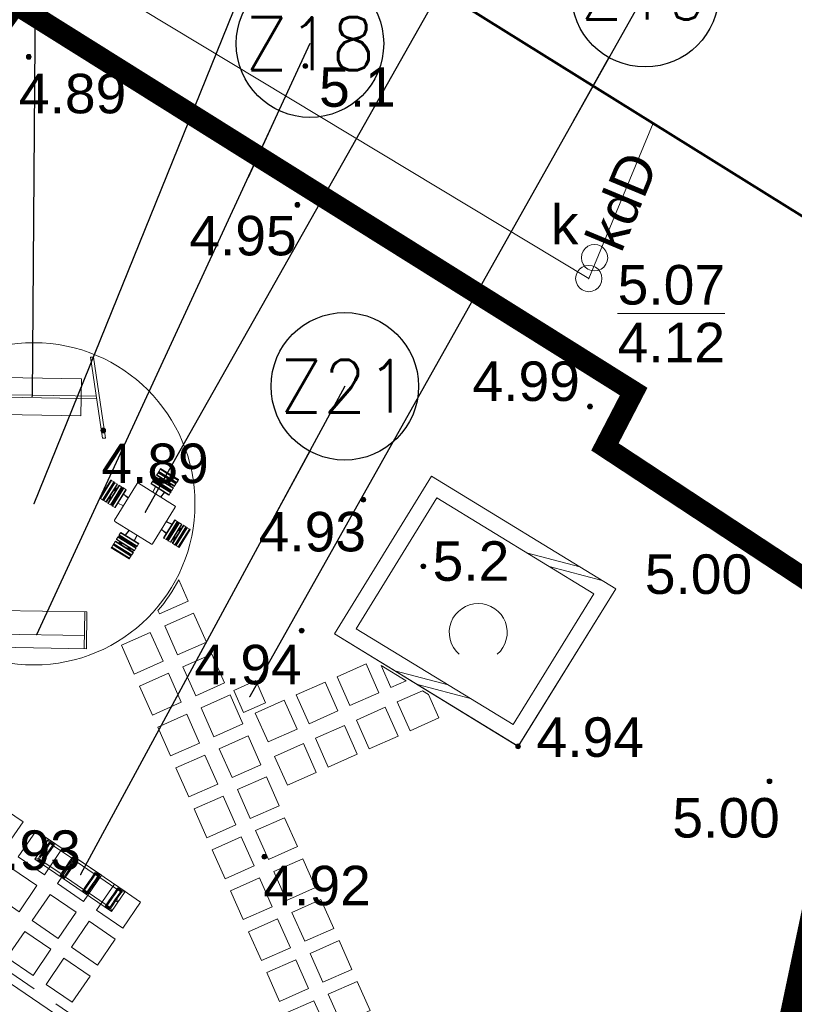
# Model space of a CAD drawing. Extents: x 5477758 to 5478338, y 5918296 to 5918502.
# Tile 49 of 138: x 5477928 to 5477942, y 5918365 to 5918384. Entities that reach past the tile are written whole.
import ezdxf
from ezdxf.enums import TextEntityAlignment as Align

# ---------------------------------------------------------------- set-up
doc = ezdxf.new("R2010")
doc.units = 0
doc.header["$PDSIZE"] = 0.75
doc.linetypes.add('budynki akt$0$DASHED', pattern=[19.05, 12.7, -6.35])
doc.linetypes.add('PRZER2-1', pattern=[3, 2, -1])
doc.layers.get('0').update_dxf_attribs({"linetype": 'CONTINUOUS', "lineweight": 13})
for name, color, linetype, lineweight in [('0_podziały zieleni średniowysokiej i nasadzeń niskich', 7, 'CONTINUOUS', 0), ('0_PROJEKTOWANE ZABAWKI', 7, 'CONTINUOUS', 0), ('0_PŁYTA CHODNIKOWA_BETONOWA', 7, 'CONTINUOUS', 0), ('0_WSPÓŁRZĘDNE_ODNOŚNIKI', 6, 'CONTINUOUS', 15), ('A_GRANICA OPRACOWANIA', 7, 'CONTINUOUS', 0), ('GESBZO', 7, 'CONTINUOUS', 50), ('GSSDSO', 7, 'CONTINUOUS', 18), ('GSSKOD', 7, 'PRZER2-1', 18), ('GULKPR', 36, 'CONTINUOUS', 18), ('GULKPR_O', 36, 'CONTINUOUS', 18), ('GUPIWZ', 7, 'CONTINUOUS', 18), ('GUPIWZ_O', 7, 'CONTINUOUS', 18), ('GUPKSD', 36, 'CONTINUOUS', 18), ('GUPPRZ', 7, 'CONTINUOUS', 18), ('GUPPRZ_O', 7, 'CONTINUOUS', 18), ('OT_Rzedna', 7, 'CONTINUOUS', 18), ('pomiar', 7, 'CONTINUOUS', 18), ('Visible (ISO)', 7, 'CONTINUOUS', 35), ('wysokosci', 7, 'CONTINUOUS', 18)]:
    doc.layers.add(name, color=color, linetype=linetype, lineweight=lineweight)
doc.styles.add('GEO-INFO', font='arial.ttf')
doc.styles.add('pktkecm$0$Punkty', font='simplex.shx', dxfattribs={"width": 0.8, "oblique": 10, "height": 1})
doc.styles.add('pktkecm$0$STANDARD', font='romans')
doc.dimstyles.new('pktkecm$0$ODNOŚNIKI', dxfattribs={"dimtxt": 17.5, "dimasz": 6, "dimexe": 7, "dimexo": 7, "dimgap": 7, "dimtad": 1, "dimtoh": 1, "dimdec": 0, "dimzin": 0, "dimdsep": 46, "dimtxsty": 'pktkecm$0$STANDARD', "dimblk": 'pktkecm$0$_Dot', "dimcen": 8, "dimdle": 7, "dimclrt": 2, "dimadec": 0, "dimazin": 0, "dimtfac": 1, "dimtdec": 0, "dimtofl": 0, "dimtmove": 0, "dimatfit": 3, "dimldrblk": 'pktkecm$0$_DotBlank', "dimfxl": 0, "dimtolj": 1, "dimtzin": 0, "dimarcsym": 0})

# ---------------------------------------------------------------- blocks, each defined once
blk = doc.blocks.new('ODTN_2')
at = {"color": 0}
for points in [[(-1.5, -0.5), (0.5, 0.5)], [(-0.5, -0.5), (1.5, 0.5)]]:
    blk.add_lwpolyline(points, dxfattribs=at)
blk = doc.blocks.new('POINT')
at = {"color": 0}
blk.add_point((0, 0), dxfattribs=at)
blk = doc.blocks.new('OTRN')
at = {"linetype": 'Continuous', "lineweight": 13}
blk.add_hatch(color=0, dxfattribs=at).paths.add_polyline_path([(0, -0.091, 1), (0, 0.091, 1)])
at = {"color": 0, "linetype": 'Continuous', "lineweight": 13}
blk.add_circle((0, 0), 0.0906, dxfattribs=at)
blk = doc.blocks.new('OTZK_1')
at = {"color": 0, "linetype": 'Continuous', "lineweight": 18}
blk.add_arc((0, 0), 1.1, 311.1859, 228.8141, dxfattribs=at)
blk = doc.blocks.new('OKRAG_PELNY')
at = {"color": 0}
blk.add_lwpolyline([(0, 0.5), (0.12941, 0.482963), (0.25, 0.433013), (0.353553, 0.353553), (0.433013, 0.25), (0.482963, 0.12941), (0.5, 0), (0.482963, -0.12941), (0.433013, -0.25), (0.353553, -0.353553), (0.25, -0.433013), (0.12941, -0.482963), (0, -0.5), (-0.12941, -0.482963), (-0.25, -0.433013), (-0.353553, -0.353553), (-0.433013, -0.25), (-0.482963, -0.12941), (-0.5, 0), (-0.482963, 0.12941), (-0.433013, 0.25), (-0.353553, 0.353553), (-0.25, 0.433013), (-0.12941, 0.482963)], close=True, dxfattribs=at)
blk = doc.blocks.new('Płytka betonowa')
for points in [[(5469701.546, 5921608.104), (5469702.146, 5921608.104), (5469702.146, 5921607.504), (5469701.546, 5921607.504), (5469701.546, 5921608.104)], [(5469702.446, 5921608.104), (5469703.046, 5921608.104), (5469703.046, 5921607.504), (5469702.446, 5921607.504), (5469702.446, 5921608.104)]]:
    blk.add_lwpolyline(points)
blk = doc.blocks.new('zw$2B2E')
at = {"layer": 'Visible (ISO)', "lineweight": 9}
for p, q in [((144, -0.9), (144, -1.6)), ((184, -0.9), (144, -0.9)), ((144, -1.6), (144, -2.7)), ((184, -1.6), (144, -1.6)), ((144, -2.7), (184, -2.7)), ((144, -2.7), (144, -7.4)), ((184, -7.4), (144, -7.4)), ((144, -7.4), (144, -8.3)), ((144, -8.3), (184, -8.3)), ((144, -9.2), (144, -10.2)), ((184, -9.2), (144, -9.2)), ((144, -10.2), (184, -10.2)), ((144, -10.2), (144, -15)), ((184, -15), (144, -15)), ((144, -15), (144, -16)), ((144, -16), (184, -16)), ((150.7, -9.2), (150.6, -8.3)), ((151.8, -19.2), (151.5, -16)), ((153, -8.8), (153, -8.3)), ((153, -8.8), (153, -9)), ((153, -9.2), (153, -9)), ((153, -19.2), (153, -16)), ((157, -8.3), (157, -8.8)), ((157, -9), (157, -8.8)), ((157, -9), (157, -9.2)), ((157, -16), (157, -19.2)), ((171, -8.8), (171, -8.3)), ((171, -8.8), (171, -9)), ((171, -9.2), (171, -9)), ((171, -19.2), (171, -16)), ((175, -8.3), (175, -8.8)), ((175, -9), (175, -8.8)), ((175, -9), (175, -9.2)), ((175, -16), (175, -19.2)), ((176.6, -16), (176.2, -19.2)), ((177.3, -9.2), (177.4, -8.3)), ((184, -1.6), (184, -0.9)), ((184, -2.7), (184, -1.6)), ((184, -7.4), (184, -2.7)), ((184, -8.3), (184, -7.4)), ((184, -10.2), (184, -9.2)), ((184, -15), (184, -10.2)), ((184, -16), (184, -15)), ((144, -19.2), (144, -20.2)), ((184, -19.2), (144, -19.2)), ((144, -20.2), (184, -20.2)), ((144, -20.2), (144, -25)), ((184, -25), (144, -25)), ((144, -25), (144, -26)), ((144, -26), (184, -26)), ((144, -28), (184, -28)), ((144, -28), (144, -28.7)), ((144, -28.7), (144, -29.8)), ((184, -28.7), (144, -28.7)), ((144, -29.8), (144, -34.5)), ((144, -29.8), (184, -29.8)), ((184, -34.5), (144, -34.5)), ((144, -34.5), (144, -35.4)), ((144, -35.4), (184, -35.4)), ((152.7, -26.8), (152.6, -26)), ((153, -27.2), (152.7, -26.8)), ((152.7, -26.8), (152.8, -28)), ((153, -26.7), (153, -26)), ((153, -27.1), (153, -26.7)), ((153, -28), (153, -27.1)), ((153.6, -35.4), (154.9, -47.1)), ((155.4, -47.1), (154.1, -35.4)), ((157, -26), (157, -26.7)), ((157, -26.7), (157, -27.1)), ((157, -27.1), (157, -28)), ((171, -27.3), (157, -27.3)), ((171, -26.7), (171, -26)), ((171, -27.1), (171, -26.7)), ((171, -28), (171, -27.1)), ((173.9, -35.4), (172.6, -47.1)), ((173.1, -47.1), (174.4, -35.4)), ((175, -26), (175, -26.7)), ((175, -26.7), (175, -27.1)), ((175.4, -26.8), (175, -27.2)), ((175, -27.1), (175, -28)), ((175.2, -28), (175.4, -26.8)), ((175.4, -26.8), (175.5, -26)), ((184, -20.2), (184, -19.2)), ((184, -25), (184, -20.2)), ((184, -26), (184, -25)), ((184, -28.7), (184, -28)), ((184, -29.8), (184, -28.7)), ((184, -34.5), (184, -29.8)), ((184, -35.4), (184, -34.5)), ((121.5, -48.6), (121.5, -130.6)), ((205, -47.1), (123, -47.1)), ((206.5, -130.6), (206.5, -48.6)), ((76, -69.6), (75.3, -69.6)), ((75.3, -69.6), (75.3, -109.6)), ((77.1, -69.6), (76, -69.6)), ((76, -69.6), (76, -109.6)), ((77.1, -109.6), (77.1, -69.6)), ((81.9, -69.6), (77.1, -69.6)), ((81.9, -69.6), (81.9, -109.6)), ((82.7, -69.6), (81.9, -69.6)), ((82.7, -109.6), (82.7, -69.6)), ((84.6, -69.6), (83.6, -69.6)), ((83.6, -69.6), (83.6, -109.6)), ((84.6, -109.6), (84.6, -69.6)), ((89.4, -69.6), (84.6, -69.6)), ((89.4, -69.6), (89.4, -109.6)), ((90.4, -69.6), (89.4, -69.6)), ((90.4, -109.6), (90.4, -69.6)), ((94.6, -69.6), (93.6, -69.6)), ((93.6, -69.6), (93.6, -109.6)), ((94.6, -109.6), (94.6, -69.6)), ((99.4, -69.6), (94.6, -69.6)), ((99.4, -69.6), (99.4, -109.6)), ((100.4, -69.6), (99.4, -69.6)), ((100.4, -109.6), (100.4, -69.6)), ((103.1, -69.6), (102.4, -69.6)), ((102.4, -109.6), (102.4, -69.6)), ((104.2, -69.6), (103.1, -69.6)), ((103.1, -69.6), (103.1, -109.6)), ((108.9, -69.6), (104.2, -69.6)), ((104.2, -109.6), (104.2, -69.6)), ((109.8, -69.6), (108.9, -69.6)), ((108.9, -69.6), (108.9, -109.6)), ((109.8, -109.6), (109.8, -69.6)), ((219.1, -69.6), (218.2, -69.6)), ((218.2, -69.6), (218.2, -109.6)), ((219.1, -109.6), (219.1, -69.6)), ((223.8, -69.6), (219.1, -69.6)), ((223.8, -69.6), (223.8, -109.6)), ((224.9, -69.6), (223.8, -69.6)), ((225.6, -69.6), (224.9, -69.6)), ((224.9, -109.6), (224.9, -69.6)), ((225.6, -69.6), (225.6, -109.6)), ((228.6, -69.6), (227.6, -69.6)), ((227.6, -69.6), (227.6, -109.6)), ((233.4, -69.6), (228.6, -69.6)), ((228.6, -109.6), (228.6, -69.6)), ((234.4, -69.6), (233.4, -69.6)), ((233.4, -69.6), (233.4, -109.6)), ((234.4, -109.6), (234.4, -69.6)), ((238.6, -69.6), (237.6, -69.6)), ((237.6, -69.6), (237.6, -109.6)), ((243.4, -69.6), (238.6, -69.6)), ((238.6, -109.6), (238.6, -69.6)), ((244.4, -69.6), (243.4, -69.6)), ((243.4, -69.6), (243.4, -109.6)), ((244.4, -109.6), (244.4, -69.6)), ((246.2, -69.6), (245.3, -69.6)), ((245.3, -69.6), (245.3, -109.6)), ((250.9, -69.6), (246.2, -69.6)), ((246.2, -109.6), (246.2, -69.6)), ((252, -69.6), (250.9, -69.6)), ((250.9, -69.6), (250.9, -109.6)), ((252, -109.6), (252, -69.6)), ((252.7, -69.6), (252, -69.6)), ((252.7, -109.6), (252.7, -69.6)), ((83.6, -76.3), (82.7, -76.2)), ((82.7, -78.6), (83.2, -78.6)), ((83.2, -82.6), (82.7, -82.6)), ((83.4, -78.6), (83.2, -78.6)), ((83.2, -82.6), (83.4, -82.6)), ((83.4, -78.6), (83.6, -78.6)), ((83.6, -82.6), (83.4, -82.6)), ((90.4, -77), (93.6, -77.4)), ((90.4, -78.6), (93.6, -78.6)), ((93.6, -82.6), (90.4, -82.6)), ((101.3, -78.2), (100.4, -78.1)), ((100.4, -78.6), (101.1, -78.6)), ((101.1, -82.6), (100.4, -82.6)), ((101.1, -78.6), (101.5, -78.6)), ((101.5, -82.6), (101.1, -82.6)), ((102.4, -78.4), (101.3, -78.2)), ((101.3, -78.2), (101.6, -78.6)), ((101.5, -78.6), (102.4, -78.6)), ((102.4, -82.6), (101.5, -82.6)), ((101.8, -82.6), (101.8, -96.6)), ((121.5, -80.5), (109.8, -79.2)), ((109.8, -79.7), (121.5, -81)), ((218.2, -79.2), (206.5, -80.5)), ((206.5, -81), (218.2, -79.7)), ((226.8, -78.2), (225.6, -78.4)), ((225.6, -78.6), (226.6, -78.6)), ((226.6, -82.6), (225.6, -82.6)), ((226.3, -96.6), (226.3, -82.6)), ((226.4, -78.6), (226.8, -78.2)), ((226.6, -78.6), (226.9, -78.6)), ((226.9, -82.6), (226.6, -82.6)), ((226.8, -78.2), (227.6, -78.1)), ((226.9, -78.6), (227.6, -78.6)), ((227.6, -82.6), (226.9, -82.6)), ((234.4, -77.4), (237.6, -77)), ((234.4, -78.6), (237.6, -78.6)), ((237.6, -82.6), (234.4, -82.6)), ((244.4, -76.3), (245.3, -76.2)), ((244.4, -78.6), (244.6, -78.6)), ((244.6, -82.6), (244.4, -82.6)), ((244.8, -78.6), (244.6, -78.6)), ((244.6, -82.6), (244.8, -82.6)), ((244.8, -78.6), (245.3, -78.6)), ((245.3, -82.6), (244.8, -82.6)), ((75.3, -109.6), (76, -109.6)), ((76, -109.6), (77.1, -109.6)), ((77.1, -109.6), (81.9, -109.6)), ((81.9, -109.6), (82.7, -109.6)), ((82.7, -96.6), (83.2, -96.6)), ((83.2, -100.6), (82.7, -100.6)), ((83.6, -102.9), (82.7, -103)), ((83.4, -96.6), (83.2, -96.6)), ((83.2, -100.6), (83.4, -100.6)), ((83.4, -96.6), (83.6, -96.6)), ((83.6, -100.6), (83.4, -100.6)), ((83.6, -109.6), (84.6, -109.6)), ((84.6, -109.6), (89.4, -109.6)), ((89.4, -109.6), (90.4, -109.6)), ((90.4, -96.6), (93.6, -96.6)), ((93.6, -100.6), (90.4, -100.6)), ((93.6, -101.8), (90.4, -102.1)), ((93.6, -109.6), (94.6, -109.6)), ((94.6, -109.6), (99.4, -109.6)), ((99.4, -109.6), (100.4, -109.6)), ((100.4, -96.6), (101.1, -96.6)), ((101.1, -100.6), (100.4, -100.6)), ((101.3, -100.9), (100.4, -101)), ((101.1, -96.6), (101.5, -96.6)), ((101.5, -100.6), (101.1, -100.6)), ((101.6, -100.6), (101.3, -100.9)), ((101.3, -100.9), (102.4, -100.8)), ((101.5, -96.6), (102.4, -96.6)), ((102.4, -100.6), (101.5, -100.6)), ((102.4, -109.6), (103.1, -109.6)), ((103.1, -109.6), (104.2, -109.6)), ((104.2, -109.6), (108.9, -109.6)), ((108.9, -109.6), (109.8, -109.6)), ((121.5, -98.2), (109.8, -99.5)), ((109.8, -100), (121.5, -98.7)), ((218.2, -99.5), (206.5, -98.2)), ((206.5, -98.7), (218.2, -100)), ((218.2, -109.6), (219.1, -109.6)), ((219.1, -109.6), (223.8, -109.6)), ((223.8, -109.6), (224.9, -109.6)), ((224.9, -109.6), (225.6, -109.6)), ((225.6, -96.6), (226.6, -96.6)), ((226.6, -100.6), (225.6, -100.6)), ((225.6, -100.8), (226.8, -100.9)), ((226.8, -100.9), (226.4, -100.6)), ((226.6, -96.6), (226.9, -96.6)), ((226.9, -100.6), (226.6, -100.6)), ((226.8, -100.9), (227.6, -101)), ((226.9, -96.6), (227.6, -96.6)), ((227.6, -100.6), (226.9, -100.6)), ((227.6, -109.6), (228.6, -109.6)), ((228.6, -109.6), (233.4, -109.6)), ((233.4, -109.6), (234.4, -109.6)), ((234.4, -96.6), (237.6, -96.6)), ((237.6, -100.6), (234.4, -100.6)), ((237.6, -102.1), (234.4, -101.8)), ((237.6, -109.6), (238.6, -109.6)), ((238.6, -109.6), (243.4, -109.6)), ((243.4, -109.6), (244.4, -109.6)), ((244.4, -96.6), (244.6, -96.6)), ((244.6, -100.6), (244.4, -100.6)), ((244.4, -102.9), (245.3, -103)), ((244.8, -96.6), (244.6, -96.6)), ((244.6, -100.6), (244.8, -100.6)), ((244.8, -96.6), (245.3, -96.6)), ((245.3, -100.6), (244.8, -100.6)), ((245.3, -109.6), (246.2, -109.6)), ((246.2, -109.6), (250.9, -109.6)), ((250.9, -109.6), (252, -109.6)), ((252, -109.6), (252.7, -109.6)), ((123, -132.1), (205, -132.1)), ((144, -143.8), (144, -144.7)), ((184, -143.8), (144, -143.8)), ((144, -144.7), (184, -144.7)), ((144, -144.7), (144, -149.4)), ((184, -149.4), (144, -149.4)), ((144, -149.4), (144, -150.5)), ((154.9, -132.1), (153.6, -143.8)), ((154.1, -143.8), (155.4, -132.1)), ((172.6, -132.1), (173.9, -143.8)), ((174.4, -143.8), (173.1, -132.1)), ((184, -144.7), (184, -143.8)), ((184, -149.4), (184, -144.7)), ((184, -150.5), (184, -149.4)), ((144, -150.5), (144, -151.2)), ((144, -150.5), (184, -150.5)), ((184, -151.2), (144, -151.2)), ((144, -153.2), (144, -154.2)), ((184, -153.2), (144, -153.2)), ((144, -154.2), (144, -159)), ((144, -154.2), (184, -154.2)), ((184, -159), (144, -159)), ((144, -159), (144, -160)), ((144, -160), (184, -160)), ((144, -163.2), (144, -164.2)), ((184, -163.2), (144, -163.2)), ((144, -164.2), (144, -169)), ((144, -164.2), (184, -164.2)), ((151.5, -163.2), (151.8, -160)), ((152.7, -152.3), (152.6, -153.2)), ((152.8, -151.2), (152.7, -152.3)), ((152.7, -152.3), (153, -152)), ((153, -152.1), (153, -151.2)), ((153, -152.5), (153, -152.1)), ((153, -153.2), (153, -152.5)), ((153, -163.2), (153, -160)), ((157, -151.2), (157, -152.1)), ((157, -151.8), (171, -151.8)), ((157, -152.1), (157, -152.5)), ((157, -152.5), (157, -153.2)), ((157, -160), (157, -163.2)), ((171, -152.1), (171, -151.2)), ((171, -152.5), (171, -152.1)), ((171, -153.2), (171, -152.5)), ((171, -163.2), (171, -160)), ((175, -151.2), (175, -152.1)), ((175, -152), (175.4, -152.3)), ((175, -152.1), (175, -152.5)), ((175, -152.5), (175, -153.2)), ((175, -160), (175, -163.2)), ((175.4, -152.3), (175.2, -151.2)), ((175.4, -152.3), (175.5, -153.2)), ((176.2, -160), (176.6, -163.2)), ((184, -151.2), (184, -150.5)), ((184, -154.2), (184, -153.2)), ((184, -159), (184, -154.2)), ((184, -160), (184, -159)), ((184, -164.2), (184, -163.2)), ((184, -169), (184, -164.2)), ((184, -169), (144, -169)), ((144, -169), (144, -170)), ((144, -170), (184, -170)), ((144, -170.9), (144, -171.7)), ((184, -170.9), (144, -170.9)), ((144, -171.7), (144, -176.5)), ((144, -171.7), (184, -171.7)), ((184, -176.5), (144, -176.5)), ((144, -176.5), (144, -177.6)), ((144, -177.6), (184, -177.6)), ((144, -177.6), (144, -178.3)), ((144, -178.3), (184, -178.3)), ((150.7, -170), (150.6, -170.9)), ((153, -170.2), (153, -170)), ((153, -170.2), (153, -170.4)), ((153, -170.9), (153, -170.4)), ((157, -170), (157, -170.2)), ((157, -170.4), (157, -170.2)), ((157, -170.4), (157, -170.9)), ((171, -170.2), (171, -170)), ((171, -170.2), (171, -170.4)), ((171, -170.9), (171, -170.4)), ((175, -170), (175, -170.2)), ((175, -170.4), (175, -170.2)), ((175, -170.4), (175, -170.9)), ((177.3, -170), (177.4, -170.9)), ((184, -170), (184, -169)), ((184, -171.7), (184, -170.9)), ((184, -176.5), (184, -171.7)), ((184, -177.6), (184, -176.5)), ((184, -178.3), (184, -177.6))]:
    blk.add_line(p, q, dxfattribs=at)
for centre in [(155, -17.3), (173, -17.3), (91.8, -80.6), (236.3, -80.6), (91.8, -98.6), (236.3, -98.6), (155, -161.8), (173, -161.8)]:
    blk.add_circle(centre, 1, dxfattribs=at)
for centre, radius, start, end in [((155, -17.3), 0.85, 120, 180), ((155, -17.3), 0.85, 180, 240), ((155, -17.3), 0.85, 60, 120), ((155, -17.3), 0.85, 240, 300), ((155, -17.3), 0.85, 0, 60), ((155, -17.3), 0.85, 300, 0), ((173, -17.3), 0.85, 120, 180), ((173, -17.3), 0.85, 180, 240), ((173, -17.3), 0.85, 60, 120), ((173, -17.3), 0.85, 240, 300), ((173, -17.3), 0.85, 0, 60), ((173, -17.3), 0.85, 300, 0), ((123, -48.6), 1.5, 90, 180), ((205, -48.6), 1.5, 0, 90), ((91.8, -80.6), 0.85, 150, 210), ((91.8, -80.6), 0.85, 90, 150), ((91.8, -80.6), 0.85, 210, 270), ((91.8, -80.6), 0.85, 30, 90), ((91.8, -80.6), 0.85, 270, 330), ((91.8, -80.6), 0.85, 330, 30), ((236.3, -80.6), 0.85, 150, 210), ((236.3, -80.6), 0.85, 90, 150), ((236.3, -80.6), 0.85, 210, 270), ((236.3, -80.6), 0.85, 30, 90), ((236.3, -80.6), 0.85, 270, 330), ((236.3, -80.6), 0.85, 330, 30), ((91.8, -98.6), 0.85, 150, 210), ((91.8, -98.6), 0.85, 90, 150), ((91.8, -98.6), 0.85, 210, 270), ((91.8, -98.6), 0.85, 30, 90), ((91.8, -98.6), 0.85, 270, 330), ((91.8, -98.6), 0.85, 330, 30), ((236.3, -98.6), 0.85, 150, 210), ((236.3, -98.6), 0.85, 90, 150), ((236.3, -98.6), 0.85, 210, 270), ((236.3, -98.6), 0.85, 30, 90), ((236.3, -98.6), 0.85, 270, 330), ((236.3, -98.6), 0.85, 330, 30), ((123, -130.6), 1.5, 180, 270), ((205, -130.6), 1.5, 270, 0), ((155, -161.8), 0.85, 120, 180), ((155, -161.8), 0.85, 180, 240), ((155, -161.8), 0.85, 60, 120), ((155, -161.8), 0.85, 240, 300), ((155, -161.8), 0.85, 0, 60), ((155, -161.8), 0.85, 300, 0), ((173, -161.8), 0.85, 120, 180), ((173, -161.8), 0.85, 180, 240), ((173, -161.8), 0.85, 60, 120), ((173, -161.8), 0.85, 240, 300), ((173, -161.8), 0.85, 0, 60), ((173, -161.8), 0.85, 300, 0)]:
    blk.add_arc(centre, radius, start, end, dxfattribs=at)
for points in [[(154.2, -16.8), (154.4, -16.7), (154.6, -16.6)], [(154.2, -17.3), (154.2, -17.1), (154.2, -16.8)], [(154.2, -17.8), (154.2, -17.6), (154.2, -17.3)], [(154.6, -18.1), (154.4, -18), (154.2, -17.8)], [(154.6, -16.6), (154.8, -16.5), (155, -16.4)], [(155, -18.3), (154.8, -18.2), (154.6, -18.1)], [(155, -16.4), (155.2, -16.5), (155.4, -16.6)], [(155.4, -18.1), (155.2, -18.2), (155, -18.3)], [(155.4, -16.6), (155.6, -16.7), (155.9, -16.8)], [(155.9, -17.8), (155.6, -18), (155.4, -18.1)], [(155.9, -16.8), (155.9, -17.1), (155.9, -17.3)], [(155.9, -17.3), (155.9, -17.6), (155.9, -17.8)], [(172.2, -16.8), (172.4, -16.7), (172.6, -16.6)], [(172.2, -17.3), (172.2, -17.1), (172.2, -16.8)], [(172.2, -17.8), (172.2, -17.6), (172.2, -17.3)], [(172.6, -18.1), (172.4, -18), (172.2, -17.8)], [(172.6, -16.6), (172.8, -16.5), (173, -16.4)], [(173, -18.3), (172.8, -18.2), (172.6, -18.1)], [(173, -16.4), (173.2, -16.5), (173.4, -16.6)], [(173.4, -18.1), (173.2, -18.2), (173, -18.3)], [(173.4, -16.6), (173.6, -16.7), (173.9, -16.8)], [(173.9, -17.8), (173.6, -18), (173.4, -18.1)], [(173.9, -16.8), (173.9, -17.1), (173.9, -17.3)], [(173.9, -17.3), (173.9, -17.6), (173.9, -17.8)], [(90.8, -80.6), (90.9, -80.4), (91, -80.2)], [(91, -81), (90.9, -80.8), (90.8, -80.6)], [(91, -80.2), (91.1, -80), (91.3, -79.7)], [(91.3, -81.4), (91.1, -81.2), (91, -81)], [(91.3, -79.7), (91.5, -79.7), (91.8, -79.7)], [(91.8, -81.4), (91.5, -81.4), (91.3, -81.4)], [(91.8, -79.7), (92, -79.7), (92.3, -79.7)], [(92.3, -81.4), (92, -81.4), (91.8, -81.4)], [(92.3, -79.7), (92.4, -80), (92.5, -80.2)], [(92.5, -81), (92.4, -81.2), (92.3, -81.4)], [(92.5, -80.2), (92.6, -80.4), (92.7, -80.6)], [(92.7, -80.6), (92.6, -80.8), (92.5, -81)], [(235.3, -80.6), (235.4, -80.4), (235.5, -80.2)], [(235.5, -81), (235.4, -80.8), (235.3, -80.6)], [(235.5, -80.2), (235.6, -80), (235.8, -79.7)], [(235.8, -81.4), (235.6, -81.2), (235.5, -81)], [(235.8, -79.7), (236, -79.7), (236.3, -79.7)], [(236.3, -81.4), (236, -81.4), (235.8, -81.4)], [(236.3, -79.7), (236.5, -79.7), (236.8, -79.7)], [(236.8, -81.4), (236.5, -81.4), (236.3, -81.4)], [(236.8, -79.7), (236.9, -80), (237, -80.2)], [(237, -81), (236.9, -81.2), (236.8, -81.4)], [(237, -80.2), (237.1, -80.4), (237.2, -80.6)], [(237.2, -80.6), (237.1, -80.8), (237, -81)], [(90.8, -98.6), (90.9, -98.4), (91, -98.2)], [(91, -99), (90.9, -98.8), (90.8, -98.6)], [(91, -98.2), (91.1, -98), (91.3, -97.7)], [(91.3, -99.4), (91.1, -99.2), (91, -99)], [(91.3, -97.7), (91.5, -97.7), (91.8, -97.7)], [(91.8, -99.4), (91.5, -99.4), (91.3, -99.4)], [(91.8, -97.7), (92, -97.7), (92.3, -97.7)], [(92.3, -99.4), (92, -99.4), (91.8, -99.4)], [(92.3, -97.7), (92.4, -98), (92.5, -98.2)], [(92.5, -99), (92.4, -99.2), (92.3, -99.4)], [(92.5, -98.2), (92.6, -98.4), (92.7, -98.6)], [(92.7, -98.6), (92.6, -98.8), (92.5, -99)], [(235.3, -98.6), (235.4, -98.4), (235.5, -98.2)], [(235.5, -99), (235.4, -98.8), (235.3, -98.6)], [(235.5, -98.2), (235.6, -98), (235.8, -97.7)], [(235.8, -99.4), (235.6, -99.2), (235.5, -99)], [(235.8, -97.7), (236, -97.7), (236.3, -97.7)], [(236.3, -99.4), (236, -99.4), (235.8, -99.4)], [(236.3, -97.7), (236.5, -97.7), (236.8, -97.7)], [(236.8, -99.4), (236.5, -99.4), (236.3, -99.4)], [(236.8, -97.7), (236.9, -98), (237, -98.2)], [(237, -99), (236.9, -99.2), (236.8, -99.4)], [(237, -98.2), (237.1, -98.4), (237.2, -98.6)], [(237.2, -98.6), (237.1, -98.8), (237, -99)], [(154.2, -161.3), (154.4, -161.2), (154.6, -161.1)], [(154.2, -161.8), (154.2, -161.6), (154.2, -161.3)], [(154.2, -162.3), (154.2, -162.1), (154.2, -161.8)], [(154.6, -162.6), (154.4, -162.5), (154.2, -162.3)], [(154.6, -161.1), (154.8, -161), (155, -160.9)], [(155, -162.8), (154.8, -162.7), (154.6, -162.6)], [(155, -160.9), (155.2, -161), (155.4, -161.1)], [(155.4, -162.6), (155.2, -162.7), (155, -162.8)], [(155.4, -161.1), (155.6, -161.2), (155.9, -161.3)], [(155.9, -162.3), (155.6, -162.5), (155.4, -162.6)], [(155.9, -161.3), (155.9, -161.6), (155.9, -161.8)], [(155.9, -161.8), (155.9, -162.1), (155.9, -162.3)], [(172.2, -161.3), (172.4, -161.2), (172.6, -161.1)], [(172.2, -161.8), (172.2, -161.6), (172.2, -161.3)], [(172.2, -162.3), (172.2, -162.1), (172.2, -161.8)], [(172.6, -162.6), (172.4, -162.5), (172.2, -162.3)], [(172.6, -161.1), (172.8, -161), (173, -160.9)], [(173, -162.8), (172.8, -162.7), (172.6, -162.6)], [(173, -160.9), (173.2, -161), (173.4, -161.1)], [(173.4, -162.6), (173.2, -162.7), (173, -162.8)], [(173.4, -161.1), (173.6, -161.2), (173.9, -161.3)], [(173.9, -162.3), (173.6, -162.5), (173.4, -162.6)], [(173.9, -161.3), (173.9, -161.6), (173.9, -161.8)], [(173.9, -161.8), (173.9, -162.1), (173.9, -162.3)]]:
    blk.add_rational_spline(points, [1, 1.0379548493, 1], degree=2, dxfattribs=at)
blk = doc.blocks.new('stara ławka w nowym miejscu')
at = {"color": 0}
for p, q in [((5470779.101, 5934415.094), (5470779.772, 5934415.292)), ((5470779.772, 5934415.292), (5470780.31, 5934413.47)), ((5470779.639, 5934413.272), (5470779.101, 5934415.094)), ((5470779.112, 5934415.056), (5470779.784, 5934415.254)), ((5470780.059, 5934413.438), (5470779.544, 5934415.183)), ((5470780.299, 5934413.508), (5470779.627, 5934413.31)), ((5470780.31, 5934413.47), (5470779.639, 5934413.272))]:
    blk.add_line(p, q, dxfattribs=at)
blk = doc.blocks.new('ławko-huśtawka_mk')
at = {"layer": '0_PROJEKTOWANE ZABAWKI'}
for points in [[(5469763.277, 5921607.051), (5469763.022, 5921608.581)], [(5469763.022, 5921608.581), (5469763.072, 5921608.581)], [(5469763.327, 5921607.051), (5469763.072, 5921608.581)], [(5469765.526, 5921607.051), (5469765.781, 5921608.581)], [(5469765.577, 5921607.051), (5469765.832, 5921608.581)], [(5469765.781, 5921608.581), (5469765.832, 5921608.581)], [(5469763.497, 5921608.166), (5469765.357, 5921608.166), (5469765.357, 5921607.466), (5469763.497, 5921607.466), (5469763.497, 5921608.166)], [(5469763.196, 5921607.841), (5469765.658, 5921607.841)], [(5469763.204, 5921607.791), (5469765.649, 5921607.791)], [(5469763.277, 5921607.051), (5469763.327, 5921607.051)], [(5469765.526, 5921607.051), (5469765.577, 5921607.051)]]:
    blk.add_lwpolyline(points, dxfattribs=at)
blk = doc.blocks.new('zw$76AF')
at = {"color": 0}
for p, q in [((-227.1, 43.6), (-226.7, 43.2)), ((-227.1, 43.6), (-227.1, -2.4)), ((-226.7, 43.2), (-227.1, 43.6)), ((-50.9, 43.6), (-227.1, 43.6)), ((-222.5, 39), (-226.7, 43.2)), ((-226.7, 43.2), (-222.5, 39)), ((-222.5, 39), (-222.2, 38.7)), ((-222.2, 38.7), (-222.5, 39)), ((-222.2, 40.6), (-222.2, 28)), ((-220, 40.6), (-220, 41.4)), ((-214, 41.4), (-220, 41.4)), ((-220, 28), (-220, 40.6)), ((-214, 39.8), (-220, 39.8)), ((-214, 38.6), (-220, 38.6)), ((-214, 41.4), (-214, 40.6)), ((-214, 40.6), (-214, 28)), ((-211.8, 28), (-211.8, 40.6)), ((-170.2, 38.6), (-211.8, 38.6)), ((-170.2, 40.6), (-170.2, 28)), ((-168, 40.6), (-168, 41.4)), ((-162, 41.4), (-168, 41.4)), ((-168, 28), (-168, 40.6)), ((-162, 39.8), (-168, 39.8)), ((-162, 38.6), (-168, 38.6)), ((-162, 41.4), (-162, 40.6)), ((-162, 40.6), (-162, 28)), ((-159.8, 28), (-159.8, 40.6)), ((-118.2, 38.6), (-159.8, 38.6)), ((-118.2, 40.6), (-118.2, 28)), ((-116, 40.6), (-116, 41.4)), ((-110, 41.4), (-116, 41.4)), ((-116, 28), (-116, 40.6)), ((-110, 39.8), (-116, 39.8)), ((-110, 38.6), (-116, 38.6)), ((-110, 41.4), (-110, 40.6)), ((-110, 40.6), (-110, 28)), ((-107.8, 28), (-107.8, 40.6)), ((-66.2, 38.6), (-107.8, 38.6)), ((-66.2, 40.6), (-66.2, 28)), ((-64, 40.6), (-64, 41.4)), ((-58, 41.4), (-64, 41.4)), ((-64, 28), (-64, 40.6)), ((-58, 39.8), (-64, 39.8)), ((-58, 38.6), (-64, 38.6)), ((-58, 41.4), (-58, 40.6)), ((-58, 40.6), (-58, 28)), ((-55.8, 28), (-55.8, 40.6)), ((-55.8, 38.7), (-55.5, 39)), ((-55.5, 39), (-55.8, 38.7)), ((-51.3, 43.2), (-55.5, 39)), ((-55.5, 39), (-51.3, 43.2)), ((-51.3, 43.2), (-50.9, 43.6)), ((-50.9, 43.6), (-51.3, 43.2)), ((-50.9, -2.4), (-50.9, 43.6)), ((-222.2, 28), (-222.2, 21.7)), ((-222.2, 6.9), (-222.2, 21.7)), ((-220, 21.7), (-220, 28)), ((-220, 6.9), (-220, 21.7)), ((-214, 28), (-214, 21.7)), ((-214, 6.9), (-214, 21.7)), ((-211.8, 21.7), (-211.8, 28)), ((-211.8, 6.9), (-211.8, 21.7)), ((-170.2, 28), (-170.2, 21.7)), ((-170.2, 6.9), (-170.2, 21.7)), ((-168, 21.7), (-168, 28)), ((-168, 6.9), (-168, 21.7)), ((-162, 28), (-162, 21.7)), ((-162, 6.9), (-162, 21.7)), ((-159.8, 21.7), (-159.8, 28)), ((-159.8, 6.9), (-159.8, 21.7)), ((-118.2, 28), (-118.2, 21.7)), ((-118.2, 6.9), (-118.2, 21.7)), ((-116, 21.7), (-116, 28)), ((-116, 6.9), (-116, 21.7)), ((-110, 28), (-110, 21.7)), ((-110, 6.9), (-110, 21.7)), ((-107.8, 21.7), (-107.8, 28)), ((-107.8, 6.9), (-107.8, 21.7)), ((-66.2, 28), (-66.2, 21.7)), ((-66.2, 6.9), (-66.2, 21.7)), ((-64, 21.7), (-64, 28)), ((-64, 6.9), (-64, 21.7)), ((-58, 28), (-58, 21.7)), ((-58, 6.9), (-58, 21.7)), ((-55.8, 21.7), (-55.8, 28)), ((-55.8, 6.9), (-55.8, 21.7)), ((-226.7, -2), (-222.5, 2.2)), ((-222.5, 2.2), (-226.7, -2)), ((-222.2, 2.5), (-222.5, 2.2)), ((-222.5, 2.2), (-222.2, 2.5)), ((-222.2, 6.9), (-222.2, 0.6)), ((-220, 0.6), (-220, 6.9)), ((-220, 2.6), (-214, 2.6)), ((-214, 1.4), (-220, 1.4)), ((-220, -0.2), (-220, 0.6)), ((-214, 6.9), (-214, 0.6)), ((-214, 0.6), (-214, -0.2)), ((-211.8, 0.6), (-211.8, 6.9)), ((-211.8, 2.6), (-170.2, 2.6)), ((-170.2, 6.9), (-170.2, 0.6)), ((-168, 0.6), (-168, 6.9)), ((-168, 2.6), (-162, 2.6)), ((-162, 1.4), (-168, 1.4)), ((-168, -0.2), (-168, 0.6)), ((-162, 6.9), (-162, 0.6)), ((-162, 0.6), (-162, -0.2)), ((-159.8, 0.6), (-159.8, 6.9)), ((-159.8, 2.6), (-118.2, 2.6)), ((-118.2, 6.9), (-118.2, 0.6)), ((-116, 0.6), (-116, 6.9)), ((-116, 2.6), (-110, 2.6)), ((-110, 1.4), (-116, 1.4)), ((-116, -0.2), (-116, 0.6)), ((-110, 6.9), (-110, 0.6)), ((-110, 0.6), (-110, -0.2)), ((-107.8, 0.6), (-107.8, 6.9)), ((-107.8, 2.6), (-66.2, 2.6)), ((-66.2, 6.9), (-66.2, 0.6)), ((-64, 0.6), (-64, 6.9)), ((-64, 2.6), (-58, 2.6)), ((-58, 1.4), (-64, 1.4)), ((-64, -0.2), (-64, 0.6)), ((-58, 6.9), (-58, 0.6)), ((-58, 0.6), (-58, -0.2)), ((-55.8, 0.6), (-55.8, 6.9)), ((-55.5, 2.2), (-55.8, 2.5)), ((-55.8, 2.5), (-55.5, 2.2)), ((-55.5, 2.2), (-51.3, -2)), ((-51.3, -2), (-55.5, 2.2)), ((-226.7, -2), (-227.1, -2.4)), ((-227.1, -2.4), (-226.7, -2)), ((-227.1, -2.4), (-50.9, -2.4)), ((-214, -0.2), (-220, -0.2)), ((-162, -0.2), (-168, -0.2)), ((-110, -0.2), (-116, -0.2)), ((-58, -0.2), (-64, -0.2)), ((-50.9, -2.4), (-51.3, -2)), ((-51.3, -2), (-50.9, -2.4))]:
    blk.add_line(p, q, dxfattribs=at)
for centre in [(-224.6, 20.6), (-53.4, 20.6)]:
    blk.add_circle(centre, 1.6, dxfattribs=at)
for centre, start, end in [((-221.1, 40.6), 0, 180), ((-212.9, 40.6), 0, 180), ((-169.1, 40.6), 0, 180), ((-160.9, 40.6), 0, 180), ((-117.1, 40.6), 0, 180), ((-108.9, 40.6), 0, 180), ((-65.1, 40.6), 0, 180), ((-56.9, 40.6), 0, 180), ((-221.1, 28), 180, 0), ((-212.9, 28), 180, 0), ((-169.1, 28), 180, 0), ((-160.9, 28), 180, 0), ((-117.1, 28), 180, 0), ((-108.9, 28), 180, 0), ((-65.1, 28), 180, 0), ((-56.9, 28), 180, 0), ((-221.1, 0.6), 180, 0), ((-212.9, 0.6), 180, 0), ((-169.1, 0.6), 180, 0), ((-160.9, 0.6), 180, 0), ((-117.1, 0.6), 180, 0), ((-108.9, 0.6), 180, 0), ((-65.1, 0.6), 180, 0), ((-56.9, 0.6), 180, 0)]:
    blk.add_arc(centre, 1.1, start, end, dxfattribs=at)
blk = doc.blocks.new('pktkecm$0$_Dot')
at = {"color": 0, "linetype": 'ByBlock', "lineweight": -2}
blk.add_line((-0.5, 0), (-1, 0), dxfattribs=at)
at = {"color": 0, "linetype": 'ByBlock', "const_width": 0.5}
blk.add_lwpolyline([(-0.25, 0, 1), (0.25, 0, 1)], format="xyb", close=True, dxfattribs=at)
blk = doc.blocks.new('pktkecm$0$_DotBlank')
at = {"color": 0, "linetype": 'ByBlock', "lineweight": -2}
blk.add_line((-0.5, 0), (-1, 0), dxfattribs=at)
blk.add_circle((0, 0), 0.5, dxfattribs=at)
blk = doc.blocks.new('pktkecm$0$Punkt')
blk.add_point((0, 0))
at = {"style": 'pktkecm$0$STANDARD'}
blk.add_attdef('NR', (0.918, 1.118), '', height=1.75, dxfattribs=at)
at = {"style": 'pktkecm$0$STANDARD', "flags": 1}
for tag, p in [('WSPZ', (0.918, -3.048)), ('DATA', (0.918, -7.215))]:
    blk.add_attdef(tag, p, '', height=2.5, dxfattribs=at)
blk = doc.blocks.new('plyty_x3')
at = {"lineweight": -2}
blk.add_lwpolyline([(5477930.721, 5918373.29), (5477930.901, 5918372.886), (5477930.352, 5918372.643), (5477930.324, 5918372.706, 0.057017), (5477930.721, 5918373.29)], format="xyb", dxfattribs=at)
for points in [[(5477934.562, 5918371.663), (5477934.747, 5918371.248), (5477935.034, 5918371.375), (5477934.562, 5918371.663)], [(5477935.345, 5918371.185), (5477934.868, 5918370.974), (5477935.112, 5918370.425), (5477935.66, 5918370.669), (5477935.463, 5918371.113), (5477935.345, 5918371.185)]]:
    blk.add_lwpolyline(points, dxfattribs=at)

msp = doc.modelspace()

# ---------------------------------------------------------------- linework, layer by layer
at = {"layer": '0_podziały zieleni średniowysokiej i nasadzeń niskich'}
msp.add_lwpolyline([(5477935.616, 5918374.844), (5477934.088, 5918372.363), (5477937.066, 5918370.543), (5477938.601, 5918373.022), (5477935.616, 5918374.844)], dxfattribs=at)
msp.add_circle((5477927.969, 5918374.733), 3.058, dxfattribs=at)
at = {"layer": '0_PROJEKTOWANE ZABAWKI'}
msp.add_lwpolyline([(5477932.369, 5918370.958), (5477932.183, 5918371.379), (5477931.762, 5918371.192), (5477931.949, 5918370.772), (5477932.369, 5918370.958)], dxfattribs=at)
at = {"layer": 'A_GRANICA OPRACOWANIA', "color": 1, "linetype": 'budynki akt$0$DASHED', "ltscale": 0.1, "const_width": 0.4}
msp.add_lwpolyline([(5477939.869, 5918356.504), (5477940.619, 5918356.896), (5477942.101, 5918363.93), (5477943.898, 5918372.463), (5477938.811, 5918375.814), (5477939.356, 5918376.864), (5477927.622, 5918384.214), (5477926.949, 5918383.275), (5477923.735, 5918385.254), (5477924.621, 5918386.867), (5477922.565, 5918387.972), (5477915.954, 5918383.377), (5477911.642, 5918380.121), (5477912.501, 5918379.46), (5477913.835, 5918377.89), (5477914.426, 5918376.774), (5477916.433, 5918371.286), (5477916.349, 5918370.613), (5477938.795, 5918354.966), (5477939.869, 5918356.504)], dxfattribs=at)
at = {"layer": 'GESBZO', "color": 7, "linetype": 'Continuous', "lineweight": 50}
msp.add_lwpolyline([(5477967.119, 5918364.903), (5477911.982, 5918399.231)], dxfattribs=at)
at = {"layer": 'GSSDSO', "color": 7, "linetype": 'Continuous', "lineweight": 18}
for points in [[(5477933.675, 5918372.264), (5477937.164, 5918370.132), (5477939.015, 5918373.121), (5477935.517, 5918375.256)], [(5477934.088, 5918372.363), (5477935.616, 5918374.844), (5477938.601, 5918373.022), (5477937.066, 5918370.543)]]:
    msp.add_lwpolyline(points, close=True, dxfattribs=at)
at = {"layer": 'GSSKOD', "linetype": 'PRZER2-1', "lineweight": 18}
msp.add_lwpolyline([(5477913.201, 5918381.474), (5477922.112, 5918387.635), (5477923.78, 5918386.612), (5477923.191, 5918385.588), (5477926.949, 5918383.275), (5477927.622, 5918384.214), (5477939.356, 5918376.864), (5477938.811, 5918375.814), (5477943.898, 5918372.463), (5477940.619, 5918356.896), (5477940.619, 5918356.896)], dxfattribs=at)
at = {"layer": 'GSSKOD', "color": 7, "linetype": 'PRZER2-1', "lineweight": 18, "ltscale": 0.5}
msp.add_lwpolyline([(5477919.712, 5918371.162), (5477940.619, 5918356.896), (5477940.505, 5918356.73), (5477940.956, 5918356.429), (5477953.729, 5918347.096), (5477954.44, 5918347.914), (5477955.591, 5918347.853), (5477957.953, 5918351.321), (5477957.936, 5918351.88), (5477956.696, 5918352.617), (5477959.044, 5918356.623), (5477959.921, 5918356.195), (5477958.394, 5918353.802), (5477959.543, 5918353.087)], dxfattribs=at)
at = {"layer": 'GULKPR', "color": 36, "linetype": 'Continuous', "lineweight": 18}
for points in [[(5477938.504, 5918379.01), (5477904.421, 5918399.536)], [(5477939.727, 5918381.958), (5477938.504, 5918379.01)], [(5477947.198, 5918352.15), (5477940.709, 5918356.642), (5477920.222, 5918370.601)]]:
    msp.add_lwpolyline(points, dxfattribs=at)
at = {"layer": 'GUPPRZ_O', "color": 36, "linetype": 'Continuous', "lineweight": 9, "flags": 128}
msp.add_lwpolyline([(5477939.052, 5918378.344), (5477941.09, 5918378.344)], dxfattribs=at)
at = {"layer": 'OT_Rzedna', "color": 7}
for p in [(5477927.872, 5918383.218), (5477932.344, 5918368.034)]:
    msp.add_point(p, dxfattribs=at)
at = {"layer": 'pomiar', "linetype": 'Continuous', "lineweight": 18, "flags": 128}
msp.add_lwpolyline([(5477933.675, 5918372.264), (5477937.162, 5918370.129), (5477939.015, 5918373.121)], dxfattribs=at)

# ---------------------------------------------------------------- block references
at = {"layer": '0_PROJEKTOWANE ZABAWKI', "xscale": -1, "rotation": 178.9774547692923}
msp.add_blockref('ławko-huśtawka_mk', (114710.593, 11936654.079), dxfattribs=at)
at = {"layer": '0_PROJEKTOWANE ZABAWKI', "color": 1, "lineweight": 0, "xscale": 0.009999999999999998, "yscale": 0.009999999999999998, "zscale": 0.009999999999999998, "rotation": 328.095106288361}
msp.add_blockref('zw$2B2E', (5477929.158, 5918376.172), dxfattribs=at)
at = {"layer": '0_PROJEKTOWANE ZABAWKI', "rotation": 252.5503954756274}
msp.add_blockref('stara ławka w nowym miejscu', (1457114.461, 12916926.611), dxfattribs=at)
at = {"layer": '0_PROJEKTOWANE ZABAWKI', "xscale": 0.01, "yscale": 0.01, "zscale": 0.01, "rotation": 325.6914742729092}
msp.add_blockref('zw$76AF', (5477929.875, 5918366.726), dxfattribs=at)
at = {"layer": '0_PŁYTA CHODNIKOWA_BETONOWA'}
msp.add_blockref('plyty_x3', (0, 0), dxfattribs=at)
for p, rotation in [((2881940.687, -1713398.318), 23.94217979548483), ((2881941.032, -1713399.095), 23.94217979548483), ((-2153836.084, 8514360.663), 293.9421796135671), ((-2153836.861, 8514360.318), 293.9421796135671), ((2881941.377, -1713399.872), 23.94217979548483), ((-2153837.638, 8514359.973), 293.9421796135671), ((2881941.722, -1713400.648), 23.94217979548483), ((2881942.067, -1713401.425), 23.94217979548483), ((-2377833.443, 4110026.919), 325.6914742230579), ((2881942.412, -1713402.202), 23.94217979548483), ((-2377833.922, 4110026.217), 325.6914742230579), ((-2377831.956, 4110025.905), 325.6914742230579), ((2881942.757, -1713402.979), 23.94217979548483), ((-2377832.435, 4110025.203), 325.6914742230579), ((2881943.102, -1713403.756), 23.94217979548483), ((-2377832.914, 4110024.5), 325.6914742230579), ((2881943.447, -1713404.533), 23.94217979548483), ((2881943.792, -1713405.31), 23.94217979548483)]:
    msp.add_blockref('Płytka betonowa', p, dxfattribs=dict(at, rotation=rotation))
at = {"layer": '0_WSPÓŁRZĘDNE_ODNOŚNIKI', "lineweight": -3}
ref = msp.add_blockref('pktkecm$0$Punkt', (5477927.934, 5918376.771), dxfattribs=dict(at, xscale=1.200000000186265))
ref.add_attrib('PUNKT', 'Z16', dxfattribs={"layer": '0', "height": 1, "style": 'pktkecm$0$Punkty', "oblique": 0.0012, "width": 0.96}).set_placement((5477928.064, 5918393.575), align=Align.MIDDLE_CENTER)
ref = msp.add_blockref('pktkecm$0$Punkt', (5477927.969, 5918374.733), dxfattribs=dict(at, xscale=1.200000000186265))
ref.add_attrib('PUNKT', 'A14', dxfattribs={"layer": '0', "height": 1, "style": 'pktkecm$0$Punkty', "oblique": 0.0012, "width": 0.96}).set_placement((5477933.685, 5918388.853), align=Align.MIDDLE_CENTER)
ref = msp.add_blockref('pktkecm$0$Punkt', (5477930.082, 5918374.572), dxfattribs=dict(at, xscale=1.200000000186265))
ref.add_attrib('PUNKT', 'Z17', dxfattribs={"layer": '0', "height": 1, "style": 'pktkecm$0$Punkty', "oblique": 0.0012, "width": 0.96}).set_placement((5477937.724, 5918388.089), align=Align.MIDDLE_CENTER)
ref = msp.add_blockref('pktkecm$0$Punkt', (5477932.066, 5918371.075), dxfattribs=dict(at, xscale=1.200000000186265))
ref.add_attrib('PUNKT', 'Z19', dxfattribs={"layer": '0', "height": 1, "style": 'pktkecm$0$Punkty', "oblique": 0.0012, "width": 0.96}).set_placement((5477939.574, 5918384.426), align=Align.MIDDLE_CENTER)
ref = msp.add_blockref('pktkecm$0$Punkt', (5477928.02, 5918372.248), dxfattribs=dict(at, xscale=1.200000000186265))
ref.add_attrib('PUNKT', 'Z18', dxfattribs={"layer": '0', "height": 1, "style": 'pktkecm$0$Punkty', "oblique": 0.0012, "width": 0.96}).set_placement((5477933.21, 5918383.468), align=Align.MIDDLE_CENTER)
ref = msp.add_blockref('pktkecm$0$Punkt', (5477928.855, 5918367.694), dxfattribs=dict(at, xscale=1.200000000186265))
ref.add_attrib('PUNKT', 'Z21', dxfattribs={"layer": '0', "height": 1, "style": 'pktkecm$0$Punkty', "oblique": 0.0012, "width": 0.96}).set_placement((5477933.871, 5918376.964), align=Align.MIDDLE_CENTER)
at = {"layer": 'GSSDSO', "color": 7, "lineweight": 18, "xscale": 0.5}
for p, yscale, rotation in [((5477938.042, 5918373.54), 0.299999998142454, 148.6016157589), ((5477935.541, 5918371.298), 0.300000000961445, 148.5682088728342)]:
    msp.add_blockref('ODTN_2', p, dxfattribs=dict(at, yscale=yscale, rotation=rotation))
at = {"layer": 'GUPIWZ', "color": 7, "lineweight": 18, "xscale": 0.5, "yscale": 0.5}
msp.add_blockref('OKRAG_PELNY', (5477938.614, 5918379.405), dxfattribs=at)
at = {"layer": 'GUPKSD', "xscale": 0.5, "yscale": 0.5}
msp.add_blockref('OKRAG_PELNY', (5477938.504, 5918379.01), dxfattribs=at)
at = {"layer": 'GUPKSD', "color": 36, "lineweight": 18, "xscale": 0.5, "yscale": 0.5}
msp.add_blockref('POINT', (5477938.504, 5918379.01), dxfattribs=at)
at = {"layer": 'GUPPRZ', "color": 36, "lineweight": 18}
msp.add_blockref('POINT', (5477938.504, 5918379.01), dxfattribs=at)
at = {"layer": 'OT_Rzedna', "color": 7, "linetype": 'Continuous', "xscale": 0.5, "yscale": 0.5, "zscale": 0.5}
for p in [(5477927.872, 5918383.218), (5477933.122, 5918383.043), (5477932.973, 5918380.409), (5477938.528, 5918376.581), (5477929.285, 5918376.125), (5477934.224, 5918374.811), (5477941.375, 5918374.087), (5477935.363, 5918373.549), (5477933.052, 5918372.327), (5477937.162, 5918370.129), (5477941.935, 5918369.467), (5477932.344, 5918368.034)]:
    msp.add_blockref('OTRN', p, dxfattribs=at)
at = {"layer": 'pomiar', "color": 96, "linetype": 'Continuous', "xscale": 0.5, "yscale": 0.5, "zscale": 0.5}
msp.add_blockref('OTZK_1', (5477936.405, 5918372.29), dxfattribs=at)

# ---------------------------------------------------------------- texts
at = {"layer": 'GULKPR_O', "color": 36, "linetype": 'Continuous', "lineweight": 0, "style": 'GEO-INFO'}
msp.add_text('kdD', height=0.75, rotation=67.4672, dxfattribs=at).set_placement((5477939.116, 5918380.484), align=Align.MIDDLE)
at = {"layer": 'GUPIWZ_O', "color": 7, "linetype": 'Continuous', "lineweight": 0, "style": 'GEO-INFO'}
msp.add_text('k', height=0.75, dxfattribs=at).set_placement((5477938.308, 5918379.658), align=Align.RIGHT)
at = {"layer": 'GUPPRZ_O', "color": 36, "linetype": 'Continuous', "lineweight": 0, "style": 'GEO-INFO'}
for s, p in [('5.07', (5477939.052, 5918378.516)), ('4.12', (5477939.052, 5918377.421))]:
    msp.add_text(s, height=0.75, dxfattribs=at).set_placement(p)
at = {"layer": 'pomiar', "color": 7, "style": 'GEO-INFO'}
for s, p in [('5.1', (5477933.384, 5918383.02)), ('5.2', (5477935.539, 5918374.022))]:
    msp.add_text(s, height=0.75, dxfattribs=at).set_placement(p, align=Align.TOP_LEFT)
at = {"layer": 'wysokosci', "color": 7, "style": 'GEO-INFO'}
for s, p in [('4.89', (5477927.684, 5918382.896)), ('4.95', (5477930.919, 5918380.199)), ('4.99', (5477936.296, 5918377.436)), ('4.89', (5477929.25, 5918375.877)), ('4.93', (5477932.235, 5918374.58)), ('5.00', (5477939.568, 5918373.773)), ('4.94', (5477931.016, 5918372.057)), ('4.94', (5477937.512, 5918370.68)), ('5.00', (5477940.091, 5918369.148)), ('4.93', (5477926.821, 5918368.534)), ('4.92', (5477932.326, 5918367.862))]:
    msp.add_text(s, height=0.75, dxfattribs=at).set_placement(p, align=Align.TOP_LEFT)

# ---------------------------------------------------------------- leaders
at = {"layer": '0_WSPÓŁRZĘDNE_ODNOŚNIKI', "lineweight": -3}
for points in [[(5477928.064, 5918393.575), (5477927.934, 5918376.771)], [(5477933.685, 5918388.853), (5477927.969, 5918374.733)], [(5477937.724, 5918388.089), (5477930.082, 5918374.572)], [(5477939.574, 5918384.426), (5477932.066, 5918371.075)], [(5477933.21, 5918383.468), (5477928.02, 5918372.248)], [(5477933.871, 5918376.964), (5477928.855, 5918367.694)]]:
    msp.add_leader(points, dimstyle='pktkecm$0$ODNOŚNIKI', override={"dimasz": 2.8}, dxfattribs=at)

doc.saveas('drawing.dxf')
